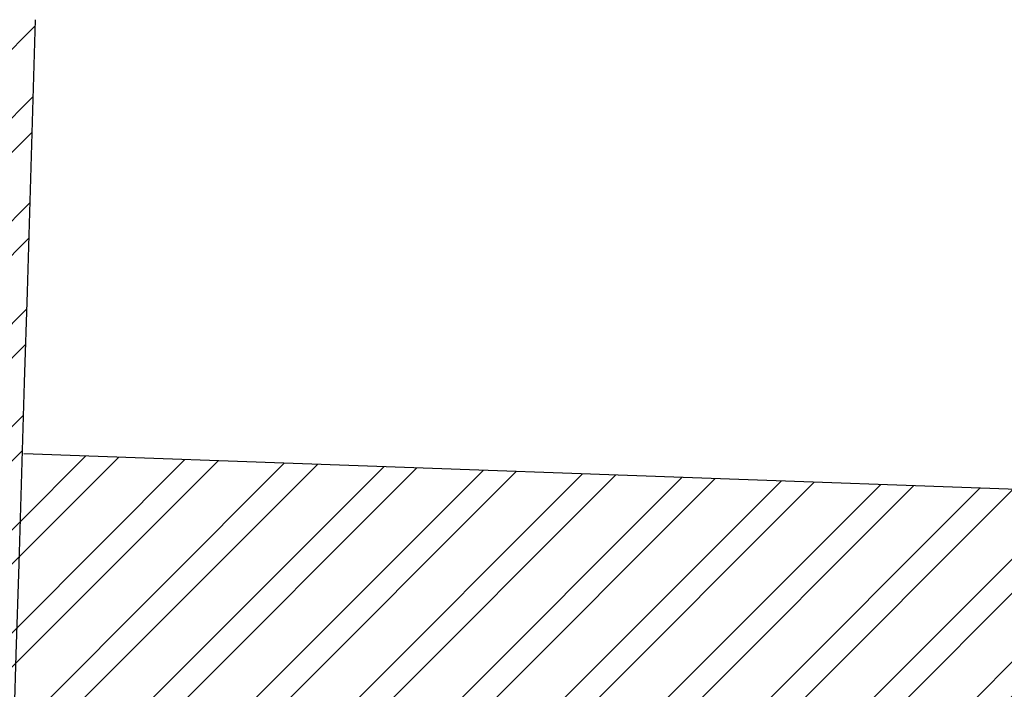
# Model space of a CAD drawing. Header units: millimetres. Extents: x 256680 to 410391, y -77299 to -22623.
# Tile 173 of 202: x 365211 to 365984, y -25683 to -25157. Entities that reach past the tile are written whole.
import ezdxf

# ---------------------------------------------------------------- set-up
doc = ezdxf.new("R2010")
doc.units = ezdxf.units.MM
doc.header["$LTSCALE"] = 2.5
doc.layers.add('HATCH LIGHT', color=250, linetype='Continuous', lineweight=0)
doc.layers.add('WALL', color=132, linetype='Continuous', lineweight=25)

msp = doc.modelspace()

# ---------------------------------------------------------------- hatches: boundary and pattern name
at = {"layer": 'HATCH LIGHT', "true_color": 0x636466}
h = msp.add_hatch(dxfattribs=at)
h.set_pattern_fill('ANSI32', color=251, scale=6)
h.set_pattern_definition([(45, (300231.21, -46725.026), (-40.411153, 40.411153), []), (45, (300258.15, -46725.026), (-40.411153, 40.411153), [])])
h.paths.add_polyline_path([(377374.05, -32589.97), (377180.11, -32638.82), (377361.65, -33359.69), (364809, -33359.58, -0.000263), (364794.47, -33559.58), (377618.26, -33559.7)])
h.paths.add_polyline_path([(365222.94, -25157.06), (365022.86, -25157.06, -0.011972), (364541.64, -34256.03), (364742.23, -34256.03, 0.01196)])
h.paths.add_polyline_path([(365206.57, -25697.6), (374885.51, -26046.56, 0.003501), (375379.58, -26800.64), (375547.21, -26691.53), (374997.1, -25850.46), (365212.8, -25497.7, -0.000262)])
h = msp.add_hatch(dxfattribs=at)
h.set_pattern_fill('ANSI37', color=251, scale=8)
h.set_pattern_definition([(45, (300231.21, -46725.026), (-17.960512, 17.960512), []), (135, (300231.21, -46725.026), (-17.960512, -17.960512), [])])
edge = h.paths.add_edge_path()
edge.add_line((368000.11, -25798.32), (365206.57, -25697.6))
edge.add_arc((174809.21, -19659.44), 190493.08, 356.5735369, 358.1835586, ccw=False)
edge.add_line((364961.75, -31044.72), (367810.97, -31044.74))
edge.add_line((367810.97, -31044.74), (367937.47, -27535.69))
edge.add_line((367937.47, -27535.69), (367837.54, -27532.09))
edge.add_line((367837.54, -27532.09), (367808.28, -28343.52))
edge.add_line((367808.28, -28343.52), (367808.29, -28343.52))
edge.add_line((367808.29, -28343.52), (367743.44, -30142.35))
edge.add_line((367743.44, -30142.35), (367714.51, -30944.74))
edge.add_line((367714.51, -30944.74), (365082.8, -30944.72))
edge.add_line((365082.8, -30944.72), (365208.82, -27449.28))
edge.add_line((365208.82, -27449.28), (366208.17, -27485.31))
edge.add_line((366208.17, -27485.31), (366249.57, -27486.81))
edge.add_line((366249.57, -27486.81), (366253.17, -27386.87))
edge.add_line((366253.17, -27386.87), (365212.43, -27349.35))
edge.add_line((365212.43, -27349.35), (365268.33, -25799.9))
edge.add_line((365268.33, -25799.9), (366767.36, -25853.94))
edge.add_line((366767.36, -25853.94), (366756.55, -26153.75))
edge.add_line((366756.55, -26153.75), (366733.15, -26801.7))
edge.add_line((366733.15, -26801.7), (366730.5, -26874.86))
edge.add_line((366730.5, -26874.86), (366830.44, -26878.47))
edge.add_line((366830.44, -26878.47), (366867.24, -25857.54))
edge.add_line((366867.24, -25857.54), (367896.57, -25894.65))
edge.add_line((367896.57, -25894.65), (367869.96, -26632.68))
edge.add_line((367869.96, -26632.68), (367969.9, -26636.28))
edge.add_line((367969.9, -26636.28), (368000.11, -25798.32))

# ---------------------------------------------------------------- linework, layer by layer
at = {"layer": 'WALL'}
msp.add_line((374997.1, -25850.46), (365213.78, -25497.73), dxfattribs=at)
msp.add_arc((174809.21, -19659.44), 190493.08, 355.6053841, 358.3462139, dxfattribs=at)

doc.saveas('drawing.dxf')
